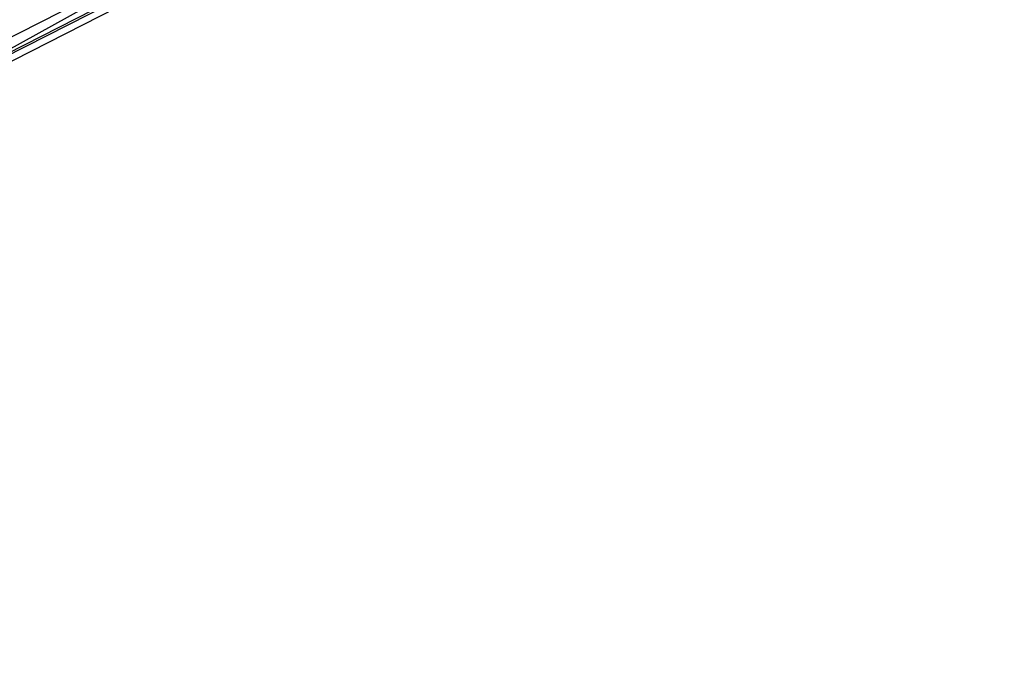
# Model space of a CAD drawing. Header units: feet. Extents: x -79 to 198, y -22 to 181.
# Tile 256 of 256: x 105.42 to 107.43, y 24.9 to 26.19. Entities that reach past the tile are written whole.
import ezdxf

# ---------------------------------------------------------------- set-up
doc = ezdxf.new("R2010")
doc.units = ezdxf.units.FT
doc.layers.add('A-LINEA', color=7, linetype='CONTINUOUS')

msp = doc.modelspace()

# ---------------------------------------------------------------- linework, layer by layer
at = {"layer": 'A-LINEA'}
for points in [[(103.4533, 25.1244), (105.36, 26.1111), (107.24, 27.1511), (109.1067, 28.2444), (110.9333, 29.3778), (112.7467, 30.5511), (114.52, 31.7644), (116.2667, 33.0311), (117.9733, 34.3244), (119.6533, 35.6711), (121.3067, 37.0578)], [(103.4533, 25.1244), (105.36, 26.1111), (107.24, 27.1511), (109.1067, 28.2444), (110.9333, 29.3778), (112.7467, 30.5511), (114.52, 31.7644), (116.2667, 33.0311), (117.9733, 34.3244), (119.6533, 35.6711), (121.3067, 37.0578)], [(103, 24.9244), (103.0133, 24.9111), (106.52, 26.6978), (106.52, 26.7111), (106.52, 26.7244), (103, 24.9378), (103, 24.9244)], [(103, 24.9244), (103.0133, 24.9111), (106.52, 26.6978), (106.52, 26.7111), (106.52, 26.7244), (103, 24.9378), (103, 24.9244)], [(103.0267, 24.8978), (106.5333, 26.6844), (106.5333, 26.6978), (103.0133, 24.9111), (103.0133, 24.8978), (103.0267, 24.8978)], [(103.0267, 24.8978), (106.5333, 26.6844), (106.5333, 26.6978), (103.0133, 24.9111), (103.0133, 24.8978), (103.0267, 24.8978)]]:
    msp.add_lwpolyline(points, dxfattribs=at)

doc.saveas('drawing.dxf')
